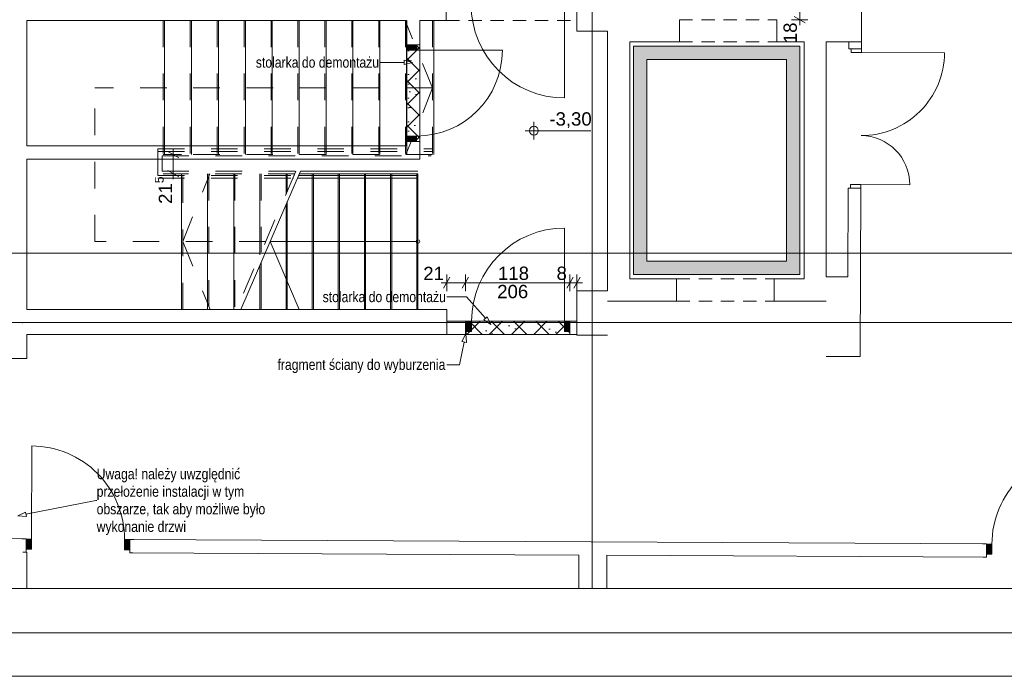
# Paper-space layout 'A-17 ROZBIÓRKI - PIĘTRO -1' of a CAD drawing. Header units: millimetres. Extents: x 0 to 594, y 0 to 350.
# Tile 1 of 7: x 56 to 167, y 0 to 74. Entities that reach past the tile are written whole.
import ezdxf
from ezdxf.xclip import XClip

# ---------------------------------------------------------------- set-up
doc = ezdxf.new("R2010")
doc.units = ezdxf.units.MM
doc.header["$MEASUREMENT"] = 0
doc.header["$XCLIPFRAME"] = 0
for name, pattern in [('ACAD_ISO03W100', [300, 120, -180]), ('DASHDOTX2', [1000, 500, -250, 0, -250]), ('GESTRICHELT2', [93.75, 62.5, -31.25]), ('HIDDEN', [6, 3, -3]), ('Przer. długie kreski', [2.5, 1.5, -1]), ('PRZERYWANA_DU_A', [550, 350.0000000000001, -199.9999999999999])]:
    doc.linetypes.add(name, pattern=pattern)
for name, color, linetype, lineweight in [('0_Nr_pióra__2', 8, 'Continuous', 13), ('A_Arkusz_Nr_pióra__1', 7, 'Continuous', 20), ('A_linie przekroju_Nr_pióra__1', 7, 'Continuous', 20), ('A_winda_Nr_pióra__1', 7, 'Continuous', 20), ('A_wymiary_Nr_pióra__1', 7, 'Continuous', 20), ('A_wymiary_Nr_pióra__2', 8, 'Continuous', 13), ('A_ściany_Nr_pióra__1', 7, 'Continuous', 20), ('Drzwi Archicad_Nr_pióra__1', 7, 'Continuous', 20)]:
    doc.layers.add(name, color=color, linetype=linetype, lineweight=lineweight)
for name, color, linetype, lineweight, true_color in [('A_opis_Nr_pióra__10', 7, 'Continuous', 13, 0x4b4b4b), ('A_opis_Nr_pióra__255', 7, 'Continuous', 15, 0x242424), ('A_opis_Nr_pióra__8', 7, 'Continuous', 13, 0x4c4c4c), ('A_osie_Nr_pióra__16', 7, 'Continuous', 5, 0x0f0f0f), ('A_pochwyt_Nr_pióra__10', 7, 'Continuous', 13, 0x4b4b4b), ('A_pochwyt_Nr_pióra__161', 7, 'Continuous', 5, 0x949494), ('A_rozbiórki_Nr_pióra__10', 7, 'Continuous', 13, 0x4b4b4b), ('A_schody_Nr_pióra__10', 7, 'Continuous', 13, 0x4b4b4b), ('A_schody_Nr_pióra__4', 7, 'Continuous', 18, 0x4b4b4b), ('A_wymiary_Nr_pióra__7', 7, 'Continuous', 18, 0x171717), ('A_ściany_Nr_pióra__10', 7, 'Continuous', 13, 0x4b4b4b)]:
    doc.layers.add(name, color=color, linetype=linetype, lineweight=lineweight, true_color=true_color)
for name, color, linetype in [('A_podrys', 7, 'Continuous'), ('A_rozbiórki', 7, 'Continuous'), ('A_winda', 7, 'Continuous'), ('Drzwi Archicad', 7, 'Continuous')]:
    doc.layers.add(name, color=color, linetype=linetype)
doc.styles.add('STYL_AUTOMATYCZNY_1', font='arial.ttf')
doc.styles.add('STYL_AUTOMATYCZNY_2', font='ARIALN.TTF')
doc.styles.add('STYL_AUTOMATYCZNY_4', font='arial.ttf')
pattern_1 = [(45, (-1588.841325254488, -369.1745078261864), (-1.257235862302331, 1.257235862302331), []), (135, (-1588.841325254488, -369.1745078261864), (1.257235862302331, 1.257235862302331), []), (90, (-1590.09856111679, -367.917271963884), (-1.600200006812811, 0), [0, -1.066800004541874, 0, -1.600200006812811]), (155, (-1588.841325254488, -366.6600361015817), (0.6762737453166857, 1.450273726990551), [0, -0.7823200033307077, 0, -1.351280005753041])]

# ---------------------------------------------------------------- blocks, each defined once
blk = doc.blocks.new('Rysunek_1_1', base_point=(-1588.841325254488, -369.1745078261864))
at = {"layer": 'A_rozbiórki', "linetype": 'Continuous', "lineweight": 0, "true_color": 0x4b4b4b}
h = blk.add_hatch(dxfattribs=at)
h.set_pattern_fill('facing_tile_0001', color=251, style=0, pattern_type=2)
h.set_pattern_definition(pattern_1)
h.paths.add_polyline_path([(100.9807837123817, 71.21615750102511), (99.48078371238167, 71.21615750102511), (99.48078371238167, 60.33615750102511), (100.9807837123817, 60.33615750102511)])
h = blk.add_hatch(dxfattribs=at)
h.set_pattern_fill('facing_tile_0001', color=251, style=0, pattern_type=2)
h.set_pattern_definition(pattern_1)
h.paths.add_polyline_path([(106.1307837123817, 38.5561575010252), (117.9307837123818, 38.5561575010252), (117.9307837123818, 40.0561575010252), (106.1307837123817, 40.0561575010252)])
at = {"layer": 'A_winda', "linetype": 'Continuous', "lineweight": 0, "true_color": 0xfdfdfd}
h = blk.add_hatch(color=7, dxfattribs=at)
h.paths.add_polyline_path([(125.1107837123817, 71.06032627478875), (125.1107837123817, 45.33032627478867), (143.8607837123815, 45.33032627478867), (143.8607837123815, 71.06032627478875)])
h.paths.add_polyline_path([(142.3607837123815, 69.56032627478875), (142.3607837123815, 46.83032627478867), (126.6107837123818, 46.83032627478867), (126.6107837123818, 69.56032627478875)], flags=0)
at = {"layer": 'Drzwi Archicad', "linetype": 'Continuous', "lineweight": 0, "true_color": 0xfdfdfd}
for points in [[(100.6307837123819, 71.21615750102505), (99.48078371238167, 71.21615750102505), (99.48078371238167, 70.61615750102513), (100.6307837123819, 70.61615750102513)], [(99.48078371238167, 60.33615750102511), (100.6307837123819, 60.33615750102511), (100.6307837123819, 60.9361575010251), (99.48078371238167, 60.9361575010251)], [(106.2307837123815, 38.90615750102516), (106.8307837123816, 38.90615750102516), (106.8307837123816, 40.0561575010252), (106.2307837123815, 40.0561575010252)], [(117.9307837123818, 40.0561575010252), (117.3307837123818, 40.0561575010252), (117.3307837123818, 38.90615750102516), (117.9307837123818, 38.90615750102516)], [(56.55754110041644, 15.48745701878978), (56.55154648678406, 14.33747264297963), (57.15153833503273, 14.3343450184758), (57.1575329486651, 15.48432939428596)], [(68.2513875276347, 14.27648396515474), (68.25738214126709, 15.42646834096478), (67.65739029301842, 15.42959596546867), (67.65139567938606, 14.27961158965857)], [(164.94860100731, 13.77242282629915), (165.5485928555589, 13.76929520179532), (165.5545874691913, 14.91927957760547), (164.9545956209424, 14.9224072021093)]]:
    blk.add_hatch(color=7, dxfattribs=at).paths.add_polyline_path(points)
at = {"layer": '0_Nr_pióra__2', "color": 8, "linetype": 'PRZERYWANA_DU_A', "lineweight": 13, "flags": 128}
blk.add_lwpolyline([(38.28479847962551, 9.90032627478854), (195.3500086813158, 9.90032627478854)], dxfattribs=at)
at = {"layer": 'A_linie przekroju_Nr_pióra__1', "color": 7, "linetype": 'ACAD_ISO03W100', "lineweight": 20}
blk.add_line((49.38378177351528, 47.73302794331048), (280.3500101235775, 47.73302794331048), dxfattribs=at)
at = {"layer": 'A_opis_Nr_pióra__255', "color": 250, "linetype": 'Continuous', "lineweight": 15, "true_color": 0x242424}
for p, q in [((98.7314026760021, 69.2461257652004), (96.49078514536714, 69.2461257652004)), ((99.22716514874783, 69.2461257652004), (98.7314026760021, 69.2461257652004)), ((99.22716514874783, 68.99612661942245), (99.22716514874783, 69.49612491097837)), ((100.1601760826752, 69.2461257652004), (99.22716514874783, 69.49612491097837)), ((100.1601760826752, 69.2461257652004), (99.22716514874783, 68.99612661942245)), ((106.2713990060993, 42.7979156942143), (104.0307852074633, 42.7979156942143)), ((108.3964813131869, 40.38733919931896), (106.2713990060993, 42.7979156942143)), ((108.2089520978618, 40.22201910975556), (108.5840142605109, 40.5526630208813)), ((109.0134740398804, 39.68745877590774), (108.2089520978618, 40.22201910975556)), ((109.0134740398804, 39.68745877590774), (108.5840142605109, 40.5526630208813)), ((106.1820101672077, 38.61849485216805), (105.7519047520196, 37.75361155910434)), ((106.1820101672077, 38.61849485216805), (106.2419684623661, 37.65442995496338)), ((105.9969366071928, 37.70402075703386), (105.4788941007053, 35.14430985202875)), ((106.2419684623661, 37.65442995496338), (105.7519047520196, 37.75361155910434)), ((105.4788941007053, 35.14430985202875), (104.0307852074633, 35.14430985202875)), ((56.54584938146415, 18.27606271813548), (64.4422553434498, 19.84761120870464)), ((64.4422553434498, 19.84761120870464), (64.52348230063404, 19.84761120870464)), ((55.63078189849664, 18.09394490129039), (56.49704976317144, 18.52125504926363)), ((55.63078189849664, 18.09394490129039), (56.59464899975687, 18.03087038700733)), ((56.49704976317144, 18.52125504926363), (56.59464899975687, 18.03087038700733))]:
    blk.add_line(p, q, dxfattribs=at)
at = {"layer": 'A_osie_Nr_pióra__16', "color": 250, "linetype": 'DASHDOTX2', "lineweight": 5, "true_color": 0x0f0f0f}
for p, q in [((120.4557828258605, 141.7203451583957), (120.4557828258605, 9.900327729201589)), ((56.15111788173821, 39.90032627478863), (35.90003558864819, 39.90032453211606)), ((280.3500077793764, 39.90032982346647), (56.1511162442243, 39.90032982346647)), ((56.1511162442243, 39.90032982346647), (56.15111788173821, 39.90032627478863))]:
    blk.add_line(p, q, dxfattribs=at)
blk.add_point((56.15111788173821, 39.90032627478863), dxfattribs=at)
at = {"layer": 'A_pochwyt_Nr_pióra__10', "color": 251, "linetype": 'HIDDEN', "lineweight": 13, "true_color": 0x4b4b4b}
for p, q in [((71.4307853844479, 59.48955717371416), (102.4207821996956, 59.48955717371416)), ((71.4307853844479, 59.48955717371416), (71.4307853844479, 56.18615590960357)), ((71.4307853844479, 59.18956043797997), (102.4207821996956, 59.18956043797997)), ((71.93078367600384, 58.68955841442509), (71.93078367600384, 56.98615840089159)), ((71.93078367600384, 56.98615840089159), (87.01707968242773, 56.98615840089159)), ((71.4307853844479, 56.48615637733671), (86.80169855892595, 56.48615637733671)), ((71.4307853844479, 56.18615590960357), (86.67247063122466, 56.18615590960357))]:
    blk.add_line(p, q, dxfattribs=at)
at = {"layer": 'A_pochwyt_Nr_pióra__161', "color": 252, "linetype": 'Continuous', "lineweight": 5, "true_color": 0x949494}
for p, q in [((87.51708170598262, 56.98615840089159), (100.7807851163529, 56.98615840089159)), ((87.1724689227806, 56.18615590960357), (100.7807851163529, 56.18615590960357)), ((87.30170058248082, 56.48615637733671), (100.7807851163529, 56.48615637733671))]:
    blk.add_line(p, q, dxfattribs=at)
for p in [(86.67246922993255, 56.18615750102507), (86.8016987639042, 56.48615750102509)]:
    blk.add_point(p, dxfattribs=at)
at = {"layer": 'A_rozbiórki_Nr_pióra__10', "color": 251, "linetype": 'ACAD_ISO03W100', "lineweight": 13, "true_color": 0x4b4b4b, "flags": 128}
for points in [[(100.9807837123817, 71.21615750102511), (100.9807837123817, 60.33615750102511), (99.48078371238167, 60.33615750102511), (99.48078371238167, 71.21615750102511)], [(106.1307837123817, 38.5561575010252), (117.9307837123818, 38.5561575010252), (117.9307837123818, 40.0561575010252), (106.1307837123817, 40.0561575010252)]]:
    blk.add_lwpolyline(points, close=True, dxfattribs=at)
at = {"layer": 'A_schody_Nr_pióra__10', "color": 251, "linetype": 'HIDDEN', "lineweight": 13, "true_color": 0x4b4b4b}
for p, q in [((72.04078434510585, 73.97955811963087), (72.04078434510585, 56.68615793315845)), ((75.08078485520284, 73.97955811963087), (75.08078485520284, 58.83955864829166)), ((78.12078536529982, 73.97955811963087), (78.12078536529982, 58.83955864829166)), ((81.16078214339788, 73.97955811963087), (81.16078214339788, 58.83955864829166)), ((84.20078265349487, 73.97955811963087), (84.20078265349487, 58.83955864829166)), ((87.24078316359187, 73.97955811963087), (87.24078316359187, 58.83955864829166)), ((90.28078367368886, 73.97955811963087), (90.28078367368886, 58.83955864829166)), ((93.31078242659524, 73.97955811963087), (93.31078242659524, 58.83955864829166)), ((96.35078293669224, 73.97955811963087), (96.35078293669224, 58.83955864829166)), ((102.4307839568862, 66.35807359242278), (99.34120010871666, 73.97955811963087)), ((99.39078344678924, 73.97955811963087), (99.39078344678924, 58.83955864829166)), ((102.4307839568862, 73.97955811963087), (102.4307839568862, 58.83955864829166)), ((102.4307839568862, 66.35807359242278), (64.33078426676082, 66.35807359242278)), ((64.33078426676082, 49.03615720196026), (64.33078426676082, 66.35807359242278)), ((102.4307839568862, 66.35807359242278), (99.42337872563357, 58.83955864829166)), ((71.93078367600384, 58.68955841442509), (102.2807837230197, 58.68955841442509)), ((102.4207821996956, 58.83955864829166), (72.04078434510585, 58.83955864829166)), ((86.88785175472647, 56.68615793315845), (72.04078434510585, 56.68615793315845)), ((74.23078477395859, 41.38615647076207), (74.23078477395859, 56.68615793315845)), ((74.23078477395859, 49.03615720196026), (77.29078506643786, 56.68615793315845)), ((77.18078439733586, 56.68615793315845), (77.18078439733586, 41.38615647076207)), ((80.13078402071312, 56.68615793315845), (80.13078402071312, 41.38615647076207)), ((87.01707968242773, 56.98615840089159), (80.29714533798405, 41.38615647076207)), ((83.08078364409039, 56.68615793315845), (83.08078364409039, 47.84823581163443)), ((86.03078326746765, 56.68615793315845), (86.03078326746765, 54.6965173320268)), ((83.59250041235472, 49.03615720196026), (64.33078426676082, 49.03615720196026)), ((74.23078477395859, 49.03615720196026), (77.33192662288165, 41.38615647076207))]:
    blk.add_line(p, q, dxfattribs=at)
at = {"layer": 'A_schody_Nr_pióra__10', "color": 251, "linetype": 'GESTRICHELT2', "lineweight": 13, "true_color": 0x4b4b4b}
for p, q in [((72.18078282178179, 73.97955811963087), (72.18078282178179, 58.83955864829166)), ((75.22078333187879, 73.97955811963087), (75.22078333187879, 58.83955864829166)), ((78.26078384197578, 73.97955811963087), (78.26078384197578, 58.83955864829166)), ((81.30078435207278, 73.97955811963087), (81.30078435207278, 58.83955864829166)), ((84.34078486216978, 73.97955811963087), (84.34078486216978, 58.83955864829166)), ((87.38078537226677, 73.97955811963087), (87.38078537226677, 58.83955864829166)), ((90.42078215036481, 73.97955811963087), (90.42078215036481, 58.83955864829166)), ((93.45078463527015, 73.97955811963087), (93.45078463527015, 58.83955864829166)), ((96.49078514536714, 73.97955811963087), (96.49078514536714, 58.83955864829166)), ((99.5307819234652, 73.97955811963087), (99.5307819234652, 58.83955864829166)), ((102.5707824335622, 73.97955811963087), (102.5707824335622, 58.83955864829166)), ((74.09078256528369, 41.38615647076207), (74.09078256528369, 56.68615793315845)), ((77.04078218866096, 41.38615647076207), (77.04078218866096, 56.68615793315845)), ((79.99078554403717, 41.38615647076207), (79.99078554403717, 56.68615793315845)), ((82.94078516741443, 47.5232346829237), (82.94078516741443, 56.68615793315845)), ((85.89078479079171, 54.37151247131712), (85.89078479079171, 56.68615793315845)), ((88.84078441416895, 41.38615647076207), (88.84078441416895, 56.68615793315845)), ((91.79078403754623, 41.38615647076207), (91.79078403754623, 56.68615793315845)), ((94.7407836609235, 41.38615647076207), (94.7407836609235, 56.68615793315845)), ((97.69078328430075, 41.38615647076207), (97.69078328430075, 56.68615793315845)), ((100.640782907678, 41.38615647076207), (100.640782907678, 56.68615793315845)), ((85.89078479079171, 41.38615647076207), (85.89078479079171, 53.21078615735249)), ((82.94078516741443, 41.38615647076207), (82.94078516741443, 46.36250836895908))]:
    blk.add_line(p, q, dxfattribs=at)
at = {"layer": 'A_schody_Nr_pióra__4', "color": 251, "linetype": 'Continuous', "lineweight": 18, "true_color": 0x4b4b4b}
for p, q in [((87.51708170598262, 56.98615840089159), (80.79714736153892, 41.38615647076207)), ((100.7807851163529, 56.68615793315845), (87.38785004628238, 56.68615793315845)), ((88.9807828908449, 56.68615793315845), (88.9807828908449, 41.38615647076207)), ((91.93078251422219, 56.68615793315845), (91.93078251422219, 41.38615647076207)), ((94.88078213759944, 56.68615793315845), (94.88078213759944, 41.38615647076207)), ((97.83078549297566, 56.68615793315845), (97.83078549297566, 41.38615647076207)), ((100.7807851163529, 56.68615793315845), (100.7807851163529, 41.38615647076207)), ((86.03078326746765, 53.53579101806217), (86.03078326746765, 41.38615647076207)), ((100.7807851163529, 49.03615720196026), (84.09249870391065, 49.03615720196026)), ((87.38791349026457, 41.38615647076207), (84.09249870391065, 49.03615720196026)), ((83.08078364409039, 46.68750949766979), (83.08078364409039, 41.38615647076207))]:
    blk.add_line(p, q, dxfattribs=at)
blk.add_circle((100.780783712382, 49.03615750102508), 0.2061886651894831, dxfattribs=at)
at = {"layer": 'A_winda_Nr_pióra__1', "color": 7, "linetype": 'PRZERYWANA_DU_A', "lineweight": 20, "flags": 128}
for points in [[(125.1107837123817, 71.06032627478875), (143.8607837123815, 71.06032627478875), (143.8607837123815, 45.33032627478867), (125.1107837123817, 45.33032627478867)], [(142.3607837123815, 69.56032627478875), (142.3607837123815, 46.83032627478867), (126.6107837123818, 46.83032627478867), (126.6107837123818, 69.56032627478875)]]:
    blk.add_lwpolyline(points, close=True, dxfattribs=at)
at = {"layer": 'A_wymiary_Nr_pióra__1', "color": 7, "linetype": 'Continuous', "lineweight": 20}
for p, q in [((143.2373673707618, 74.42116928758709), (144.4873668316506, 73.69948279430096)), ((73.79166284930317, 58.4787154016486), (72.54166338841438, 59.20040189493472)), ((72.54166338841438, 57.04700117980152), (73.79166284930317, 56.32531468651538)), ((104.3916284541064, 45.01115901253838), (103.6699382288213, 43.76115581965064)), ((106.4916279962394, 45.01115901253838), (105.7699415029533, 43.76115581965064)), ((118.2916264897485, 45.01115901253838), (117.5699399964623, 43.76115581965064)), ((118.3699387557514, 43.76115581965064), (119.0916289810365, 45.01115901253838))]:
    blk.add_line(p, q, dxfattribs=at)
at = {"layer": 'A_wymiary_Nr_pióra__2', "color": 8, "linetype": 'Continuous', "lineweight": 13}
for p, q in [((143.8623652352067, 74.06032604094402), (143.8623652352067, 75.86032511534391)), ((144.799865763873, 74.06032604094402), (142.9248647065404, 74.06032604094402)), ((143.8623652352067, 73.44907686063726), (143.8623652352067, 74.06032604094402)), ((73.16666125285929, 58.83955864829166), (73.16666125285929, 59.45080782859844)), ((74.10416178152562, 58.83955864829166), (72.22916445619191, 58.83955864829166)), ((73.16666125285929, 56.68615793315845), (73.16666125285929, 58.83955864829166)), ((74.10416178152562, 56.68615793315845), (72.22916445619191, 56.68615793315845)), ((73.16666125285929, 56.07490875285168), (73.16666125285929, 56.68615793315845)), ((104.0307852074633, 43.44865688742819), (104.0307852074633, 45.32365794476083)), ((106.1307847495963, 43.44865688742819), (106.1307847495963, 45.32365794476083)), ((117.9307832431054, 43.44865688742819), (117.9307832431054, 45.32365794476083)), ((118.7307820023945, 43.44865688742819), (118.7307820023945, 45.32365794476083)), ((103.4195322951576, 44.38615741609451), (104.0307852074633, 44.38615741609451)), ((104.0307852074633, 44.38615741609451), (106.1307847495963, 44.38615741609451)), ((106.1307847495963, 44.38615741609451), (117.9307832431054, 44.38615741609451)), ((117.9307832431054, 44.38615741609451), (118.7307820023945, 44.38615741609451)), ((118.7307820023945, 44.38615741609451), (119.3420349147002, 44.38615741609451))]:
    blk.add_line(p, q, dxfattribs=at)
at = {"layer": 'A_wymiary_Nr_pióra__7', "color": 250, "linetype": 'Continuous', "lineweight": 18, "true_color": 0x171717}
for p, q in [((113.864777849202, 60.54015593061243), (113.864777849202, 62.54015656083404)), ((112.8647775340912, 61.54015624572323), (120.3036254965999, 61.54015624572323))]:
    blk.add_line(p, q, dxfattribs=at)
blk.add_circle((113.8647763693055, 61.54015684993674), 0.5, dxfattribs=at)
at = {"layer": 'A_ściany_Nr_pióra__1', "color": 7, "linetype": 'Continuous', "lineweight": 20}
for p, q in [((130.2807850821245, 74.06032604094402), (130.2807850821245, 71.56032711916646)), ((141.2807848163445, 74.06032604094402), (141.2807848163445, 71.56032711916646)), ((99.48078433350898, 71.21615844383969), (99.48078433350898, 71.68615892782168)), ((99.48078433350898, 71.21615844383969), (100.6307848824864, 71.21615844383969)), ((100.6307848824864, 71.21615844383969), (100.9807829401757, 71.21615844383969)), ((100.9807829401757, 71.21615844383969), (100.9807829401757, 71.58615628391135)), ((149.3945946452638, 70.7762527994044), (149.3961284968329, 71.14625063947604)), ((150.8245809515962, 70.77032638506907), (150.8261148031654, 71.1403242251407)), ((149.6745915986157, 70.77509214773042), (149.3945946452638, 70.7762527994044)), ((150.8245809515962, 70.77032638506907), (149.6745915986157, 70.77509214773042)), ((99.48078433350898, 60.33615740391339), (99.48078433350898, 59.8661569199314)), ((99.48078433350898, 60.33615740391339), (100.6307848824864, 60.33615740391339)), ((100.6307848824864, 60.33615740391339), (100.9807829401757, 60.33615740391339)), ((100.9807829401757, 60.33615740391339), (100.9807829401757, 59.96615583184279)), ((149.3295347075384, 55.07625195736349), (149.3280008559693, 54.70625411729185)), ((149.6095316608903, 55.07509130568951), (149.3295347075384, 55.07625195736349)), ((150.7595210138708, 55.07032554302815), (149.6095316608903, 55.07509130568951)), ((150.7595210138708, 55.07032554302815), (150.7579871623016, 54.70032770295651)), ((129.9707828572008, 44.83032500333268), (129.9707828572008, 42.33032608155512)), ((140.9707825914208, 44.83032500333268), (140.9707825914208, 42.33032608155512)), ((106.2307836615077, 40.05615788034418), (105.7607831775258, 40.05615788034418)), ((106.2307836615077, 40.05615788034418), (106.2307836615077, 38.90615733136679)), ((117.9307832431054, 40.05615788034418), (118.4007837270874, 40.05615788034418)), ((117.9307832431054, 40.05615788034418), (117.9307832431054, 38.90615733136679)), ((106.2307836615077, 38.90615733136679), (106.2307836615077, 38.55615927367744)), ((117.9307832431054, 38.90615733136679), (117.9307832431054, 38.55615927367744)), ((106.2307836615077, 38.55615927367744), (105.8607820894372, 38.55615927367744)), ((117.9307832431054, 38.55615927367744), (118.300784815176, 38.55615927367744)), ((56.5575417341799, 15.48745712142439), (56.08754871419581, 15.48990531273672)), ((56.5575417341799, 15.48745712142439), (56.55154814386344, 14.33747150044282)), ((68.25738083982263, 15.42646879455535), (68.25138724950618, 14.27648317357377)), ((68.25738083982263, 15.42646879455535), (68.72737759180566, 15.42401687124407)), ((164.9545970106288, 14.92240635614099), (164.4846002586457, 14.92485827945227)), ((164.9545970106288, 14.92240635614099), (164.9485996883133, 13.77242446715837)), ((56.54972319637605, 13.98747717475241), (56.1797253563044, 13.98940661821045)), ((56.55154814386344, 14.33747150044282), (56.54972319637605, 13.98747717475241)), ((68.25138724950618, 14.27648317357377), (68.24956230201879, 13.92648884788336)), ((68.24956230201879, 13.92648884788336), (68.61955641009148, 13.92455940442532)), ((164.9467747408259, 13.42242640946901), (164.5767806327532, 13.42435585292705)), ((164.9485996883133, 13.77242446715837), (164.9467747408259, 13.42242640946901))]:
    blk.add_line(p, q, dxfattribs=at)
at = {"layer": 'A_ściany_Nr_pióra__1', "color": 7, "linetype": 'Continuous', "lineweight": 20, "flags": 128}
for points in [[(103.9807837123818, 73.97955886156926), (103.9807837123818, 75.77955886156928)], [(118.7307836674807, 75.7795589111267), (118.7307836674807, 72.77615750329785)], [(150.8278564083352, 71.5603262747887), (150.8278564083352, 75.86032627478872)], [(56.63078371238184, 59.83615750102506), (56.63078371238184, 73.97955886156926)], [(56.63078371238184, 73.97955886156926), (99.48078371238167, 73.97955886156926)], [(99.48078371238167, 73.97955886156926), (99.48078371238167, 71.21615752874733)], [(100.9807837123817, 73.97955886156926), (103.9807837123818, 73.97955886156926)], [(100.9807837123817, 71.2161574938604), (100.9807837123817, 73.97955886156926)], [(118.7307836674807, 72.77615750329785), (122.1836121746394, 72.77615750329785)], [(122.1836121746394, 72.77615750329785), (122.1834161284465, 70.74424354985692)], [(124.6834161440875, 70.7440021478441), (124.6834948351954, 71.56032622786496)], [(124.6834948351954, 71.56032622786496), (125.1705770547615, 71.56032622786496)], [(125.1705770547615, 71.5603262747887), (130.2807837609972, 71.5603262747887)], [(141.2807837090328, 71.5603262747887), (144.3607837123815, 71.5603262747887)], [(144.3607837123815, 71.5603262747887), (144.3607837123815, 44.83032627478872)], [(146.8607837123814, 71.5603262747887), (150.8278564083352, 71.5603262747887)], [(146.8607837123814, 45.07032627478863), (146.8607837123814, 71.5603262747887)], [(149.3978686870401, 71.5662522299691), (149.394594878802, 70.77625206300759)], [(150.8278564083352, 71.5603262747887), (149.3978686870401, 71.5662522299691)], [(150.8245826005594, 70.7703262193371), (150.8278564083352, 71.5603262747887)], [(122.1834161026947, 70.74424354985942), (122.1807837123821, 43.47615750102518)], [(124.6809144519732, 44.83032627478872), (124.6834160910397, 70.7440021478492)], [(99.48078371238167, 60.33615749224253), (99.48078371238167, 59.83615750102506)], [(100.9807837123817, 58.33615750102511), (100.9807837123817, 60.33615748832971)], [(99.48078371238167, 59.83615750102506), (56.63078371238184, 59.83615750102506)], [(56.63078371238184, 41.38615750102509), (56.63078371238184, 58.33615750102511)], [(56.63078371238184, 58.33615750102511), (100.9807837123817, 58.33615750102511)], [(149.3295331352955, 55.07625239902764), (149.2880679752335, 45.07032627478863)], [(150.6807837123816, 36.07032627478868), (150.759520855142, 55.07032609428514)], [(129.9707837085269, 44.83032627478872), (124.6809144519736, 44.83032627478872)], [(144.3607837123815, 44.83032627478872), (140.9707836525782, 44.83032627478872)], [(149.2880679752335, 45.07032627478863), (146.8607837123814, 45.07032627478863)], [(122.1807837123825, 43.47615750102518), (118.7307837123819, 43.47615750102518)], [(118.7307837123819, 43.47615750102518), (118.7307837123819, 38.47615750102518)], [(122.1806730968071, 42.33032627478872), (129.9707838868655, 42.33032627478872)], [(140.9707837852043, 42.33032627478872), (146.8607837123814, 42.33032627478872)], [(104.0307837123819, 41.38615750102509), (56.63078371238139, 41.38615750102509)], [(104.0307837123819, 38.53615750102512), (104.0307837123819, 41.38615750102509)], [(106.2307837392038, 40.0561575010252), (104.0307837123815, 40.0561575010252)], [(104.0307837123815, 40.0561575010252), (104.0307837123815, 38.5561575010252)], [(118.7307837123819, 40.0561575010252), (117.9307836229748, 40.0561575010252)], [(118.7307837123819, 38.5561575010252), (118.7307837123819, 40.0561575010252)], [(56.63078371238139, 38.53615750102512), (104.0307837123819, 38.53615750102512)], [(56.63078371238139, 35.83615750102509), (56.63078371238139, 38.53615750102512)], [(104.0307837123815, 38.5561575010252), (106.2307837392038, 38.5561575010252)], [(117.9307836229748, 38.5561575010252), (118.7307837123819, 38.5561575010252)], [(118.7307837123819, 38.47615750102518), (122.1803010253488, 38.47615750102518)], [(48.45106974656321, 35.83615750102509), (56.63078371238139, 35.83615750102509)], [(146.8607837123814, 36.07032627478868), (150.6807837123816, 36.07032627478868)], [(56.55754204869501, 15.48745701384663), (45.50200855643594, 15.54508705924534)], [(164.9545947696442, 14.92240720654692), (68.25738296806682, 15.42646833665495)], [(56.63078371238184, 9.90032627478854), (56.63078371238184, 13.98705484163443)], [(68.249562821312, 13.92648872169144), (118.9557837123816, 13.66216843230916)], [(118.9557837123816, 13.66216843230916), (118.9557837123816, 9.90032627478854)], [(122.0957837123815, 13.64580030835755), (164.946776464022, 13.42242758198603)], [(122.0957837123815, 9.90032627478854), (122.0957837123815, 13.6458003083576)]]:
    blk.add_lwpolyline(points, dxfattribs=at)
at = {"layer": 'A_ściany_Nr_pióra__10', "color": 251, "linetype": 'Przer. długie kreski', "lineweight": 13, "true_color": 0x4b4b4b}
for p, q in [((103.9807838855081, 73.97955811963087), (118.7307820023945, 73.97955811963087)), ((130.2807850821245, 74.06032604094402), (141.2807848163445, 74.06032604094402)), ((99.48078433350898, 71.21615844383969), (99.48078433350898, 60.33615740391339)), ((100.9807829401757, 71.21615844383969), (100.9807829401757, 60.33615740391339)), ((130.2807850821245, 71.56032711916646), (141.2807848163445, 71.56032711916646)), ((129.9707828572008, 44.83032500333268), (140.9707825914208, 44.83032500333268)), ((129.9707828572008, 42.33032608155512), (140.9707825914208, 42.33032608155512)), ((106.2307836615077, 40.05615788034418), (117.9307832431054, 40.05615788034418)), ((106.2307836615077, 38.55615927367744), (117.9307832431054, 38.55615927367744))]:
    blk.add_line(p, q, dxfattribs=at)
at = {"layer": 'Drzwi Archicad_Nr_pióra__1', "color": 7, "linetype": 'Continuous', "lineweight": 20}
for p, q in [((117.3307823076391, 75.77955719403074), (117.3307823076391, 65.22955816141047)), ((130.2807850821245, 74.06032604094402), (130.2807850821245, 71.56032711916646)), ((141.2807848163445, 74.06032604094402), (141.2807848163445, 71.56032711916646)), ((99.48078433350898, 71.21615844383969), (99.48078433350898, 71.68615892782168)), ((99.48078433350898, 71.21615844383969), (99.48078433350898, 71.68615892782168)), ((99.48078433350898, 70.61615750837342), (99.48078433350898, 71.21615844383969)), ((99.48078433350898, 71.21615844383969), (100.6307848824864, 71.21615844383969)), ((99.48078433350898, 71.21615844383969), (100.6307848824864, 71.21615844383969)), ((99.48078433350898, 71.21615844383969), (100.6307848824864, 71.21615844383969)), ((100.6307848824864, 71.21615844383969), (100.6307848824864, 70.61615750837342)), ((100.6307848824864, 71.21615844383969), (100.9807829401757, 71.21615844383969)), ((100.6307848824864, 71.21615844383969), (100.9807829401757, 71.21615844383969)), ((100.9807829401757, 71.21615844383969), (100.9807829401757, 71.58615628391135)), ((100.9807829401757, 71.21615844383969), (100.9807829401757, 71.58615628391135)), ((149.3945946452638, 70.7762527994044), (149.3961284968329, 71.14625063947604)), ((149.3945946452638, 70.7762527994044), (149.3961284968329, 71.14625063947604)), ((150.8245809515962, 70.77032638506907), (150.8261148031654, 71.1403242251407)), ((150.8245809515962, 70.77032638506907), (150.8261148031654, 71.1403242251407)), ((100.6307848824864, 70.61615750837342), (99.48078433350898, 70.61615750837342)), ((100.6307848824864, 70.61615750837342), (110.3107840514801, 70.61615750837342)), ((149.6745915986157, 70.77509214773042), (149.3945946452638, 70.7762527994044)), ((149.6745915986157, 70.77509214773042), (149.3945946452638, 70.7762527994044)), ((149.6729345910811, 70.37509650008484), (149.6745915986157, 70.77509214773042)), ((150.8229239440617, 70.37033073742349), (149.6729345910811, 70.37509650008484)), ((149.6745915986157, 70.77509214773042), (150.8245809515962, 70.77032638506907)), ((150.8245809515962, 70.77032638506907), (149.6745915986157, 70.77509214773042)), ((150.8245809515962, 70.77032638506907), (149.6745915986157, 70.77509214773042)), ((150.8245809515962, 70.77032638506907), (150.8229239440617, 70.37033073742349)), ((150.8229239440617, 70.37033073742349), (160.2028442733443, 70.33145823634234)), ((99.48078433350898, 60.33615740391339), (99.48078433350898, 60.93615833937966)), ((99.48078433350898, 60.93615833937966), (100.6307848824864, 60.93615833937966)), ((100.6307848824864, 60.33615740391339), (99.48078433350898, 60.33615740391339)), ((99.48078433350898, 60.33615740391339), (100.6307848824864, 60.33615740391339)), ((99.48078433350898, 60.33615740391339), (100.6307848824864, 60.33615740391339)), ((99.48078433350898, 60.33615740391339), (99.48078433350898, 59.8661569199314)), ((99.48078433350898, 60.33615740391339), (99.48078433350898, 59.8661569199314)), ((100.6307848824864, 60.93615833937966), (100.6307848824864, 60.33615740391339)), ((100.6307848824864, 60.33615740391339), (100.9807829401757, 60.33615740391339)), ((100.6307848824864, 60.33615740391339), (100.9807829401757, 60.33615740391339)), ((100.9807829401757, 60.33615740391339), (100.9807829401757, 59.96615583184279)), ((100.9807829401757, 60.33615740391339), (100.9807829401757, 59.96615583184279)), ((149.3295347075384, 55.07625195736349), (149.3280008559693, 54.70625411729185)), ((149.3295347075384, 55.07625195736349), (149.3280008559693, 54.70625411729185)), ((149.6095316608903, 55.07509130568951), (149.3295347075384, 55.07625195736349)), ((149.6095316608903, 55.07509130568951), (149.3295347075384, 55.07625195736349)), ((149.6095316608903, 55.07509130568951), (149.6111886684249, 55.47508695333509)), ((150.7595210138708, 55.07032554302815), (149.6095316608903, 55.07509130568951)), ((150.7595210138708, 55.07032554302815), (149.6095316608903, 55.07509130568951)), ((150.7595210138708, 55.07032554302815), (149.6095316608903, 55.07509130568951)), ((149.6111886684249, 55.47508695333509), (150.7611780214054, 55.47032119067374)), ((150.7595210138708, 55.07032554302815), (150.7579871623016, 54.70032770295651)), ((150.7595210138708, 55.07032554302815), (150.7579871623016, 54.70032770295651)), ((150.7611780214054, 55.47032119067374), (150.7595210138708, 55.07032554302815)), ((150.7611780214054, 55.47032119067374), (156.2812672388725, 55.44744776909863)), ((117.3307823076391, 40.05615788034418), (117.3307823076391, 50.55615932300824)), ((129.9707828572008, 44.83032500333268), (129.9707828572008, 42.33032608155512)), ((140.9707825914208, 44.83032500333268), (140.9707825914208, 42.33032608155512)), ((106.2307836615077, 40.05615788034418), (105.7607831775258, 40.05615788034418)), ((106.2307836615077, 40.05615788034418), (105.7607831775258, 40.05615788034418)), ((106.830784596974, 40.05615788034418), (106.2307836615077, 40.05615788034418)), ((106.2307836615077, 40.05615788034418), (106.2307836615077, 38.90615733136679)), ((106.2307836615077, 40.05615788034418), (106.2307836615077, 38.90615733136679)), ((106.2307836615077, 40.05615788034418), (106.2307836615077, 38.90615733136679)), ((106.830784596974, 38.90615733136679), (106.830784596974, 40.05615788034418)), ((117.9307832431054, 40.05615788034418), (117.3307823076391, 40.05615788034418)), ((117.3307823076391, 40.05615788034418), (117.3307823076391, 38.90615733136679)), ((117.9307832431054, 38.90615733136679), (117.9307832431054, 40.05615788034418)), ((117.9307832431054, 40.05615788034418), (117.9307832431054, 38.90615733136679)), ((117.9307832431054, 40.05615788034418), (117.9307832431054, 38.90615733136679)), ((117.9307832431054, 40.05615788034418), (118.4007837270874, 40.05615788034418)), ((117.9307832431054, 40.05615788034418), (118.4007837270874, 40.05615788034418)), ((106.2307836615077, 38.90615733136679), (106.830784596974, 38.90615733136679)), ((106.2307836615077, 38.90615733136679), (106.2307836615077, 38.55615927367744)), ((106.2307836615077, 38.90615733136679), (106.2307836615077, 38.55615927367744)), ((117.3307823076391, 38.90615733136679), (117.9307832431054, 38.90615733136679)), ((117.9307832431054, 38.90615733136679), (117.9307832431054, 38.55615927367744)), ((117.9307832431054, 38.90615733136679), (117.9307832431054, 38.55615927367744)), ((106.2307836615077, 38.55615927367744), (105.8607820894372, 38.55615927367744)), ((106.2307836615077, 38.55615927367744), (105.8607820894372, 38.55615927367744)), ((117.9307832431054, 38.55615927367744), (118.300784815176, 38.55615927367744)), ((117.9307832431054, 38.55615927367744), (118.300784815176, 38.55615927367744)), ((57.15753147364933, 15.48432970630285), (57.21226497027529, 25.98418560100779)), ((56.5575417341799, 15.48745712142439), (56.08754871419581, 15.48990531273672)), ((56.5575417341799, 15.48745712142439), (56.08754871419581, 15.48990531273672)), ((56.55154814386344, 14.33747150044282), (56.5575417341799, 15.48745712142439)), ((56.5575417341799, 15.48745712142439), (56.55154814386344, 14.33747150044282)), ((56.5575417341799, 15.48745712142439), (56.55154814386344, 14.33747150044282)), ((56.5575417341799, 15.48745712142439), (57.15753147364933, 15.48432970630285)), ((57.15753147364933, 15.48432970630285), (57.15153788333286, 14.33434408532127)), ((67.65139751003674, 14.27961058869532), (67.65739110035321, 15.42959620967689)), ((67.65739110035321, 15.42959620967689), (68.25738083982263, 15.42646879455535)), ((68.25738083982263, 15.42646879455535), (68.25138724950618, 14.27648317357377)), ((68.25738083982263, 15.42646879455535), (68.25138724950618, 14.27648317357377)), ((68.25738083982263, 15.42646879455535), (68.25138724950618, 14.27648317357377)), ((68.25738083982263, 15.42646879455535), (68.72737759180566, 15.42401687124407)), ((68.25738083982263, 15.42646879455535), (68.72737759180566, 15.42401687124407)), ((164.9545970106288, 14.92240635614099), (164.4846002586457, 14.92485827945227)), ((164.9545970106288, 14.92240635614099), (164.4846002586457, 14.92485827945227)), ((164.9545970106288, 14.92240635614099), (164.9485996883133, 13.77242446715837)), ((164.9545970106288, 14.92240635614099), (164.9485996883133, 13.77242446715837)), ((164.9545970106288, 14.92240635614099), (164.9485996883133, 13.77242446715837)), ((165.5545867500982, 14.91927894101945), (164.9545970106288, 14.92240635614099)), ((165.5485931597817, 13.76929705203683), (165.5545867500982, 14.91927894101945)), ((56.54972319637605, 13.98747717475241), (56.1797253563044, 13.98940661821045)), ((56.54972319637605, 13.98747717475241), (56.1797253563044, 13.98940661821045)), ((56.55154814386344, 14.33747150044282), (56.54972319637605, 13.98747717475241)), ((56.55154814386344, 14.33747150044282), (56.54972319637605, 13.98747717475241)), ((57.15153788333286, 14.33434408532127), (56.55154814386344, 14.33747150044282)), ((68.25138724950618, 14.27648317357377), (67.65139751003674, 14.27961058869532)), ((68.25138724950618, 14.27648317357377), (68.24956230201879, 13.92648884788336)), ((68.25138724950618, 14.27648317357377), (68.24956230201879, 13.92648884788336)), ((68.24956230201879, 13.92648884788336), (68.61955641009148, 13.92455940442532)), ((68.24956230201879, 13.92648884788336), (68.61955641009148, 13.92455940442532)), ((164.9467747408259, 13.42242640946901), (164.5767806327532, 13.42435585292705)), ((164.9467747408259, 13.42242640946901), (164.5767806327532, 13.42435585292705)), ((164.9485996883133, 13.77242446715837), (164.9467747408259, 13.42242640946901)), ((164.9485996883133, 13.77242446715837), (164.9467747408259, 13.42242640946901)), ((164.9485996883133, 13.77242446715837), (165.5485931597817, 13.76929705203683))]:
    blk.add_line(p, q, dxfattribs=at)
for centre, radius, start, end in [((117.3307837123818, 75.77955886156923), 10.54999999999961, 180, 270), ((100.6307837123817, 70.61615750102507), 9.679999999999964, 270, 0), ((150.8229249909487, 70.37032970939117), 9.379999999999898, 269.7625642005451, 359.7625642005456), ((150.7611784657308, 55.47032284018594), 5.520134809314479, 359.7625642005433, 89.76256420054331), ((117.3307837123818, 40.0561575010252), 10.50000000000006, 90, 180), ((57.1575329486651, 15.48432939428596), 10.49999999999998, 359.7013325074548, 89.70133250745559), ((176.0544448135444, 14.86454614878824), 10.50000000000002, 89.70133250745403, 179.7013325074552)]:
    blk.add_arc(centre, radius, start, end, dxfattribs=at)
at = {"layer": 'A_opis_Nr_pióra__10', "color": 251, "linetype": 'Continuous', "lineweight": 13, "true_color": 0x4b4b4b, "insert": (64.52348332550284, 19.67900579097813), "char_height": 1.200000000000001, "width": 22.26618229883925, "attachment_point": 4, "line_spacing_factor": 0.9909883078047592, "style": 'STYL_AUTOMATYCZNY_2'}
blk.add_mtext('\\A1;{\\pql;\\fArial Narrow|b0|i0|c238|p0;\\W1.000000;Uwaga! należy uwzględnić przełożenie instalacji w tym obszarze, tak aby możliwe było wykonanie drzwi}', dxfattribs=at)
at = {"layer": 'A_opis_Nr_pióra__8', "color": 251, "linetype": 'Continuous', "lineweight": 13, "true_color": 0x4c4c4c, "char_height": 1.2, "attachment_point": 4, "style": 'STYL_AUTOMATYCZNY_2'}
for s, insert in [('\\A1;{\\pql;\\fArial Narrow|b0|i0|c238|p0;\\W1.000000;stolarka do demontażu}', (82.48598371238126, 69.2425461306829)), ('\\A1;{\\pql;\\fArial Narrow|b0|i0|c238|p0;\\W1.000000;stolarka do demontażu}', (90.0259837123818, 42.7943377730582)), ('\\A1;{\\pql;\\fArial Narrow|b0|i0|c238|p0;\\W1.000000;fragment ściany do wyburzenia}', (84.93238371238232, 34.98273529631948))]:
    blk.add_mtext(s, dxfattribs=dict(at, insert=insert))
at = {"layer": 'A_wymiary_Nr_pióra__1', "color": 7, "linetype": 'Continuous', "lineweight": 20, "insert": (143.5623662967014, 71.41090123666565), "char_height": 1.5, "width": 2.288175, "attachment_point": 7, "rotation": 90, "style": 'STYL_AUTOMATYCZNY_4'}
blk.add_mtext('\\A1;{\\pql;\\fArial|b0|i0|c238|p0;\\W1.000000;18}', dxfattribs=at)
at = {"layer": 'A_wymiary_Nr_pióra__1', "color": 7, "linetype": 'Continuous', "lineweight": 20, "char_height": 1.5, "attachment_point": 7, "style": 'STYL_AUTOMATYCZNY_4'}
for s, insert, width in [('\\A1;{\\pql;\\fArial|b0|i0|c238|p0;\\W1.000000;-3,30}', (115.614776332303, 61.84015684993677), 4.68885), ('\\A1;{\\pql;\\fArial|b0|i0|c238|p0;\\W1.000000;21}', (101.3813586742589, 44.68615751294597), 2.288175), ('\\A1;{\\pql;\\fArial|b0|i0|c238|p0;\\W1.000000;118}', (109.8189481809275, 44.68615751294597), 3.279585), ('\\A1;{\\pql;\\fArial|b0|i0|c238|p0;\\W1.000000;8}', (116.4254477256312, 44.68615751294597), 1.144086)]:
    blk.add_mtext(s, dxfattribs=dict(at, insert=insert, width=width))
at = {"layer": 'A_wymiary_Nr_pióra__1', "color": 7, "linetype": 'Continuous', "lineweight": 20, "insert": (73.46581959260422, 53.28163744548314), "char_height": 1.5, "attachment_point": 7, "rotation": 90, "style": 'STYL_AUTOMATYCZNY_1'}
blk.add_mtext('\\A1;{\\pql;\\fArial|b0|i0|c238|p0;\\W1.000000;21\\fArial|b0|i0|c238|p0;\\W1.000000;\\A1{\\H.66x;\\S5^  ;}}', dxfattribs=at)
at = {"layer": 'A_wymiary_Nr_pióra__1', "color": 7, "linetype": 'Continuous', "lineweight": 20, "insert": (111.4755307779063, 44.1485287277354), "char_height": 1.5, "attachment_point": 2, "style": 'STYL_AUTOMATYCZNY_4'}
blk.add_mtext('\\A1;{\\pqc;\\fArial|b0|i0|c238|p0;\\W1.000000;206}', dxfattribs=at)

psp = doc.layouts.new('A-17 ROZBIÓRKI - PIĘTRO -1')

# ---------------------------------------------------------------- linework, layer by layer
at = {"layer": 'A_Arkusz_Nr_pióra__1', "color": 7, "linetype": 'Continuous', "lineweight": 20}
psp.add_line((589.1, 4.90000140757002), (29.89980349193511, 4.900326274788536), dxfattribs=at)
at = {"layer": 'A_Arkusz_Nr_pióra__1', "color": 7, "linetype": 'Continuous', "lineweight": 20, "flags": 128}
psp.add_lwpolyline([(0, 350), (594, 350), (594, 0), (0, 0)], close=True, dxfattribs=at)

# ---------------------------------------------------------------- block references
at = {"layer": 'A_podrys', "color": 37, "linetype": 'Continuous', "lineweight": 5, "true_color": 0x656532}
ref = psp.add_blockref('Rysunek_1_1', (-1588.841325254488, -369.1745078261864), dxfattribs=at)
XClip(ref).set_block_clipping_path([(29.90003742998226, 9.900326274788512), (280.3500086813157, 218.7103262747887)])

doc.saveas('drawing.dxf')
